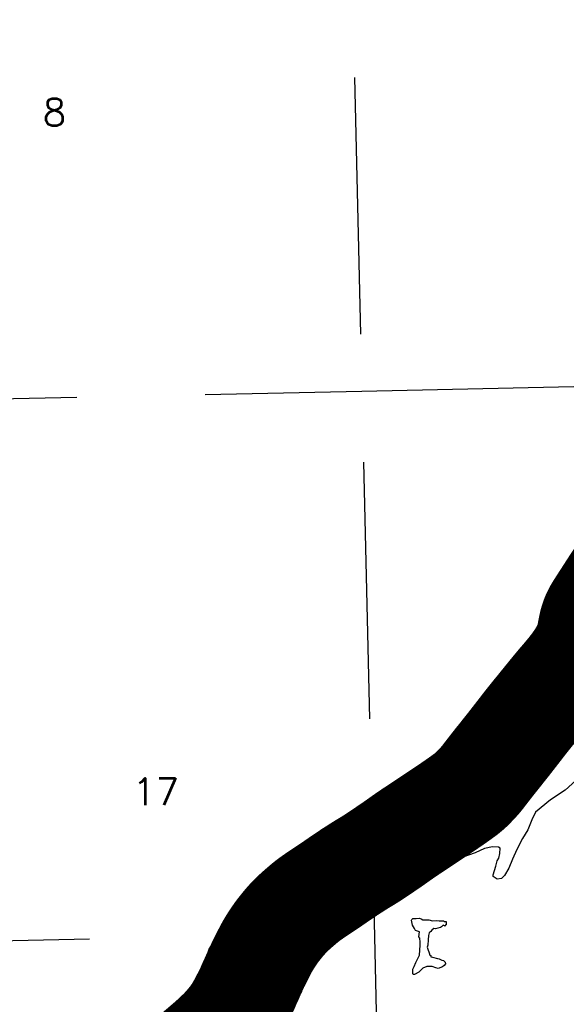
# Model space of a CAD drawing. Header units: feet. Extents: x 18803 to 104580, y -6601 to 116448.
# Tile 56 of 102: x 25977 to 31304, y 98752 to 108346. Entities that reach past the tile are written whole.
import ezdxf

# ---------------------------------------------------------------- set-up
doc = ezdxf.new("R2010")
doc.units = ezdxf.units.FT
doc.header["$LTSCALE"] = 100
doc.header["$MEASUREMENT"] = 0
doc.linetypes.add('DASHED', pattern=[0.75, 0.5, -0.25])
for name, color, linetype in [('ELPC BOLD TITLE SHEET', 3, 'Continuous'), ('ELPC-XIST', 6, 'Continuous'), ('ELRGOV-SECTION', 253, 'DASHED'), ('ET-SEC NUMBS', 253, 'Continuous'), ('SL-VICINITY MAP', 2, 'Continuous')]:
    doc.layers.add(name, color=color, linetype=linetype)
doc.styles.add('L2640', font='simplex.shx', dxfattribs={"height": 264})

msp = doc.modelspace()

# ---------------------------------------------------------------- linework, layer by layer
at = {"layer": 'ELPC BOLD TITLE SHEET', "const_width": 1000}
msp.add_lwpolyline([(27632.04045502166, 98239.23700913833), (27664.20149376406, 98267.26609119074), (27664.38944720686, 98267.42886917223), (27665.39645842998, 98268.29551962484), (27701.09398751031, 98298.52225935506), (27701.10506655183, 98298.53163023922), (27701.11618682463, 98298.54104284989), (27711.00071852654, 98306.89853230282), (27737.84938048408, 98329.71487670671), (27737.88339304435, 98329.74368415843), (27737.91774155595, 98329.77284115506), (27755.72952268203, 98344.84189322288), (27774.94771978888, 98361.18437658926), (27775.16820355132, 98361.3732286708), (27800.77837475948, 98383.46822281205), (27812.46680180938, 98393.69480708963), (27812.68067702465, 98393.88325236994), (27846.63731290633, 98424.01310507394), (27850.08910421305, 98427.12474525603), (27850.97848099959, 98427.95045882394), (27886.20700892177, 98461.63298333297), (27892.31645574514, 98467.0797884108), (27921.91135539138, 98494.66338612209), (27923.10710400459, 98495.82380914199), (27935.69935028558, 98508.54735697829), (27956.1999369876, 98530.23041120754), (27956.76836106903, 98530.84408680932), (27974.23430977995, 98550.09207388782), (27987.43952828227, 98565.25253031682), (27987.97902673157, 98565.88482795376), (28010.17684822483, 98592.44531966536), (28016.3496858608, 98600.12856402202), (28016.71697696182, 98600.59254567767), (28043.17854849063, 98634.52060483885), (28043.63058927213, 98635.11110386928), (28043.69646329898, 98635.20441585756), (28067.88413518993, 98669.56773353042), (28068.47457490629, 98670.42980209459), (28073.34536315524, 98677.7402939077), (28091.14698254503, 98706.37396250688), (28091.52730556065, 98706.9982100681), (28099.27481409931, 98719.9770430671), (28113.23363720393, 98744.60046302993), (28113.54897016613, 98745.16742480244), (28123.17891118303, 98762.818779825), (28134.04290095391, 98783.74430085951), (28134.12353643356, 98783.90047619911), (28146.28811074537, 98807.59186069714), (28146.44726735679, 98807.89840672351), (28154.43900551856, 98823.12209569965), (28154.7125297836, 98823.65325913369), (28168.33721246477, 98850.63105572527), (28168.39666953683, 98850.7482875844), (28173.18894686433, 98860.15744606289), (28173.30545325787, 98860.38808880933), (28187.32732522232, 98888.37754454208), (28187.47374813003, 98888.67284766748), (28187.4829417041, 98888.6915705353), (28187.48739822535, 98888.700660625), (28187.49185485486, 98888.70974513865), (28196.69190038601, 98907.48133344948), (28196.72668547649, 98907.55248081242), (28200.09421135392, 98914.45699341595), (28203.28661534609, 98922.34467151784), (28203.41217088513, 98922.65859949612), (28206.06948885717, 98929.382895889), (28208.17977269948, 98935.66163450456), (28210.06980563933, 98940.41429917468), (28210.72139181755, 98941.95381144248), (28212.8962943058, 98946.79318911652), (28215.23935704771, 98951.53541579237), (28215.39826925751, 98951.85304113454), (28217.58960896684, 98956.1787855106), (28218.06490804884, 98957.15521651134), (28220.55646997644, 98962.48792587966), (28220.57349809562, 98962.52454855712), (28220.59056857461, 98962.56114479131), (28222.10772676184, 98965.82960259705), (28222.65649643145, 98967.08072066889), (28225.73521365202, 98974.52748047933), (28225.93434290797, 98974.99815957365), (28226.44316656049, 98976.1738717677), (28230.59557985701, 98985.36393838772), (28231.36342922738, 98986.98238771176), (28231.37696668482, 98987.01088268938), (28234.7898735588, 98994.18493021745), (28236.77312721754, 98998.25888011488), (28237.29361048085, 98999.27504346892), (28238.94943604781, 99002.3517150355), (28239.94678764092, 99004.40291618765), (28241.60264851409, 99008.19781799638), (28243.50910001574, 99012.68691637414), (28243.65051607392, 99013.02594711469), (28245.89648633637, 99018.50930694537), (28246.77766582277, 99020.71637537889), (28250.16748995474, 99028.56313434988), (28252.05748298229, 99032.7433541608), (28252.07033915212, 99032.7719109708), (28252.08328340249, 99032.80058222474), (28254.34386325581, 99037.82927228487), (28254.35403003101, 99037.85181149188), (28254.36419905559, 99037.87440612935), (28258.60694070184, 99047.26975373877), (28258.95495572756, 99048.01136878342), (28262.95824229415, 99056.86962708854), (28265.87281587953, 99063.0318824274), (28265.9458328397, 99063.18506098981), (28266.99281863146, 99065.36447719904), (28269.7525023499, 99071.0548171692), (28271.31468166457, 99075.0543793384), (28271.85981751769, 99076.8578392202), (28272.31181199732, 99078.22573586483), (28272.63751624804, 99079.1333156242), (28273.44654790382, 99081.77149974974), (28274.1750462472, 99083.9248055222), (28277.53047748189, 99089.43597950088), (28278.79743958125, 99091.73958689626), (28279.02374968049, 99092.19776931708), (28283.9173658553, 99102.83713952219), (28284.29112239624, 99103.68347766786), (28285.22246624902, 99105.88242065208), (28285.73203218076, 99107.02062947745), (28288.84309596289, 99113.60886429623), (28289.04345151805, 99114.0414068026), (28291.56856104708, 99119.60004444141), (28292.0534012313, 99120.62151001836), (28292.94234300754, 99122.41634227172), (28293.18548053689, 99122.91734132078), (28296.34288866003, 99129.55846499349), (28296.4942623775, 99129.88083620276), (28297.57021328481, 99132.20104996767), (28298.51729708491, 99134.37363128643), (28298.55832478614, 99134.46809131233), (28300.71477156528, 99139.45115248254), (28304.04345690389, 99146.5162734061), (28305.42520307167, 99148.96603650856), (28310.11615140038, 99158.39180390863), (28316.70192496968, 99170.69144698), (28320.12151933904, 99177.19210452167), (28320.6680669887, 99178.27101146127), (28327.51381685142, 99192.31670171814), (28327.56772037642, 99192.42685297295), (28334.18165105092, 99205.8881325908), (28334.31168313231, 99206.15541971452), (28338.71770007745, 99215.3028992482), (28338.99406265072, 99215.8647172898), (28349.30717332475, 99236.39915646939), (28352.77324464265, 99243.15059949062), (28352.82004070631, 99243.2414499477), (28365.60672865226, 99267.98359467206), (28368.86595552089, 99274.22951810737), (28369.02766586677, 99274.53599806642), (28382.76862023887, 99300.29288516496), (28385.58226123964, 99305.39747908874), (28385.83138767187, 99305.84239209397), (28400.21251929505, 99331.127612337), (28404.14962510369, 99337.69338367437), (28404.3737652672, 99338.06242123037), (28418.51174916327, 99361.04572100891), (28425.30046208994, 99371.97984574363), (28425.5501332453, 99372.37641599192), (28437.46402773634, 99391.04006090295), (28448.18337730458, 99407.28596146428), (28448.70046724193, 99408.04878764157), (28457.4097026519, 99420.55826554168), (28471.8143993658, 99441.13153120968), (28472.09672138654, 99441.52925743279), (28478.09835410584, 99449.86947239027), (28495.16373179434, 99472.87110374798), (28495.5530283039, 99473.38673981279), (28499.60488331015, 99478.6611595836), (28521.21312917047, 99505.74935016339), (28521.33737378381, 99505.90429848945), (28522.83395780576, 99507.76122273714), (28522.85990755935, 99507.79331461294), (28522.88584042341, 99507.82545453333), (28546.64387102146, 99537.17519572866), (28547.68316479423, 99538.42741218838), (28548.11506516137, 99538.93901026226), (28570.54684440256, 99565.06272322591), (28578.8820007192, 99574.46902672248), (28579.2313511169, 99574.85821239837), (28593.67555769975, 99590.74323030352), (28611.42268577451, 99609.78659845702), (28611.89109972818, 99610.28094360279), (28616.21586512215, 99614.76999873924), (28640.0258381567, 99637.50111271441), (28646.93895647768, 99644.0458777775), (28647.66375060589, 99644.71480776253), (28665.46698672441, 99660.73187617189), (28665.47127799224, 99660.7357350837), (28665.4757535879, 99660.73976101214), (28684.25470299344, 99677.62407109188), (28684.75237744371, 99678.06376683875), (28691.73411623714, 99684.12483511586), (28718.40409319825, 99707.00620788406), (28718.48630625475, 99707.07694227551), (28722.85982248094, 99710.85048839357), (28722.86720239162, 99710.85686082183), (28722.87466958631, 99710.86330531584), (28744.49672565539, 99729.5383592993), (28759.32251942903, 99741.92426380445), (28759.9847326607, 99742.46524387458), (28769.42710648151, 99750.00739073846), (28794.74395230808, 99769.69065335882), (28794.75493109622, 99769.69918623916), (28795.49599362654, 99770.24632410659), (28821.73639828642, 99789.14740345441), (28830.54309956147, 99795.41172481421), (28831.04956239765, 99795.76611542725), (28849.98545237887, 99808.79944329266), (28865.32796436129, 99819.23502626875), (28878.6992882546, 99828.54744433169), (28898.21283912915, 99841.69669948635), (28898.46084179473, 99841.86250986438), (28907.00552528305, 99847.53053017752), (28933.17696574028, 99864.55250589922), (28933.33486632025, 99864.65467914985), (28936.33932946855, 99866.58881377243), (28936.71925263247, 99866.83644335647), (28967.1853671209, 99886.94051891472), (28967.30531377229, 99887.01997791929), (28967.6155894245, 99887.22632013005), (28997.41519396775, 99907.43132581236), (28997.53182462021, 99907.51070499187), (29000.43929418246, 99909.49702769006), (29000.44751419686, 99909.5026513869), (29000.46135575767, 99909.51211092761), (29025.96288200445, 99926.95890895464), (29033.50267831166, 99932.1625219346), (29033.69033843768, 99932.29125258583), (29054.68985480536, 99946.6091147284), (29054.98182087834, 99946.81005231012), (29069.60841330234, 99956.97049538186), (29069.64563492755, 99956.99644286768), (29069.68288165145, 99957.02234713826), (29081.84798553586, 99965.51278418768), (29105.76739767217, 99981.96691104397), (29106.40383902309, 99982.38916504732), (29131.45901817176, 99999.09708375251), (29131.7227291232, 99999.274390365), (29143.46934921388, 100007.2372804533), (29143.82994497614, 100007.4789960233), (29158.51703076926, 100017.2137538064), (29158.99976255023, 100017.5385438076), (29179.56213613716, 100031.5808791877), (29194.42127600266, 100041.7913624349), (29217.4805686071, 100056.286136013), (29235.38866759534, 100067.6341165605), (29235.79485846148, 100067.8948231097), (29256.85518182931, 100081.5850716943), (29257.07450430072, 100081.7266494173), (29277.21803741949, 100094.6389604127), (29320.28942268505, 100121.3853851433), (29364.32481141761, 100147.6284565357), (29365.03541767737, 100148.0637126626), (29372.88780694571, 100153.0054781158), (29372.98738502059, 100153.0679059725), (29408.89589893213, 100175.4934842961), (29409.30627876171, 100175.753995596), (29411.06778364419, 100176.8904976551), (29448.96426573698, 100202.3390097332), (29449.45654018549, 100202.6629619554), (29454.24674834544, 100205.7515943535), (29454.47141934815, 100205.8978101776), (29489.32907515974, 100228.7941288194), (29500.57149691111, 100236.4190254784), (29500.57336104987, 100236.4202898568), (29530.14051938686, 100256.4756967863), (29530.16723881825, 100256.4938792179), (29530.19386834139, 100256.5119615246), (29544.77654925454, 100266.4461631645), (29572.73876921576, 100285.3577580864), (29572.76998464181, 100285.3788427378), (29589.76317318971, 100296.8422151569), (29590.15582680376, 100297.1114771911), (29616.84816542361, 100315.7167668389), (29616.87392917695, 100315.7347819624), (29616.89970793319, 100315.752769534), (29636.6109756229, 100329.5503710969), (29636.85679044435, 100329.7241657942), (29662.33840876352, 100347.9204375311), (29662.43979006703, 100347.9925448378), (29683.82471073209, 100363.1419404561), (29683.85269209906, 100363.1616992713), (29683.88063651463, 100363.1814742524), (29708.85508344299, 100380.7980250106), (29709.12221344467, 100380.9845998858), (29729.80932055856, 100395.2906537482), (29754.49771492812, 100412.1480851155), (29769.69096909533, 100422.6348785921), (29797.28336524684, 100441.3546362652), (29797.69204810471, 100441.628121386), (29800.06652872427, 100443.1953127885), (29823.811101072, 100458.0693167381), (29877.90065099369, 100494.2134151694), (29886.52956639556, 100499.8719794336), (29886.66416964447, 100499.9607652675), (29902.30616165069, 100510.3387442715), (29902.3175440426, 100510.3462999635), (29920.05277436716, 100522.1250032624), (29920.12977383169, 100522.1763230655), (29938.88505797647, 100534.7208869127), (29939.05994751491, 100534.8388341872), (29957.14339873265, 100547.1354848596), (29957.43547466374, 100547.3313367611), (29958.2186250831, 100547.8491474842), (29958.29184215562, 100547.8977285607), (29976.87037859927, 100560.2683949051), (29977.06815723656, 100560.401332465), (29996.65578914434, 100573.6912454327), (30018.82774159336, 100588.5164741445), (30039.66452902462, 100602.2916678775), (30042.96266575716, 100604.4923157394), (30042.9598939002, 100604.4904663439), (30071.01990966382, 100623.2113006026), (30071.04195486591, 100623.2259641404), (30071.06407082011, 100623.2407043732), (30105.49440828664, 100646.1192325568), (30105.5343255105, 100646.1458062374), (30125.56605648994, 100659.5059994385), (30142.304844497, 100670.7950213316), (30142.41291880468, 100670.8682764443), (30178.59471537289, 100695.5164515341), (30178.71786455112, 100695.6008294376), (30209.51617115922, 100716.8245447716), (30213.94696649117, 100719.9321965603), (30213.97618676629, 100719.9526071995), (30214.00534687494, 100719.9730310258), (30247.10101364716, 100743.0592561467), (30247.33342996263, 100743.2231792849), (30280.83005936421, 100767.1093745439), (30281.20531381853, 100767.381736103), (30288.99722913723, 100773.1373945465), (30289.09945323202, 100773.2125480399), (30316.20039497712, 100793.0425470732), (30316.50026885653, 100793.2648724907), (30327.02088865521, 100801.1676552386), (30352.44705050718, 100821.937508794), (30352.99964382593, 100822.3999171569), (30360.74976732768, 100829.0426967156), (30389.02728210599, 100854.7021258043), (30389.6544176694, 100855.2876529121), (30391.52942627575, 100857.0887723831), (30424.103476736, 100891.5279255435), (30424.58293711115, 100892.0480019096), (30428.48457340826, 100896.3903281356), (30428.8381013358, 100896.7763639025), (30459.14802296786, 100929.2500582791), (30459.62119797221, 100929.7694397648), (30464.11296993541, 100934.8208959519), (30486.81759396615, 100962.4198115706), (30492.55608663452, 100969.9838929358), (30492.74296427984, 100970.2329745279), (30504.92992320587, 100986.6586121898), (30505.3448514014, 100987.2038006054), (30523.42050339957, 101010.360948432), (30553.51797423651, 101049.0897109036), (30570.06364434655, 101070.1444367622), (30580.66888060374, 101083.7437314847), (30584.90917608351, 101089.1558788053), (30589.90162626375, 101095.5461710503), (30589.94677557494, 101095.6038013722), (30599.31231937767, 101107.5251843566), (30599.39754624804, 101107.6331037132), (30608.85713911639, 101119.5490120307), (30616.86064781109, 101129.7077569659), (30617.97576872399, 101131.1003914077), (30618.00944841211, 101131.1423671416), (30626.86683720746, 101142.1590617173), (30626.86947632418, 101142.1623457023), (30626.87194861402, 101142.1654211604), (30635.52788419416, 101152.9381065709), (30635.61408199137, 101153.0448197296), (30644.27994601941, 101163.7168752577), (30644.30833954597, 101163.7517813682), (30649.72213453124, 101170.3957894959), (30649.89466333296, 101170.6097739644), (30653.17640180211, 101174.7234214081), (30661.96298564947, 101185.8167257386), (30670.73645633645, 101196.9818186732), (30670.81116998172, 101197.0764621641), (30679.73760547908, 101208.3321227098), (30679.75480330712, 101208.3537853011), (30682.56633926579, 101211.8915238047), (30682.57217668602, 101211.8988611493), (30682.57804641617, 101211.9062443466), (30688.73684864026, 101219.6447974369), (30688.80464298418, 101219.7296350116), (30697.75643345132, 101230.886367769), (30706.23445974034, 101241.8746074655), (30706.51059076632, 101242.2265273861), (30714.75970948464, 101252.5651240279), (30714.76854687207, 101252.5761824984), (30714.7773387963, 101252.587195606), (30715.68898596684, 101253.727340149), (30715.69268544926, 101253.7319701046), (30715.69648145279, 101253.7367187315), (30724.90108572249, 101265.258976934), (30724.95708078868, 101265.3288409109), (30734.12200200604, 101276.7262085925), (30743.3690862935, 101288.4821841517), (30743.37559801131, 101288.490472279), (30743.38210488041, 101288.4987477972), (30746.53032856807, 101292.5073855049), (30753.04616165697, 101300.8253532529), (30762.9338994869, 101313.5591142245), (30763.01575687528, 101313.6640174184), (30773.29909257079, 101326.7781163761), (30777.29268141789, 101331.9067294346), (30777.35207300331, 101331.9832737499), (30783.62336237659, 101340.0947080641), (30783.67665616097, 101340.1634186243), (30793.88681836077, 101353.2850188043), (30803.840642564, 101366.1833980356), (30803.99965579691, 101366.3875020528), (30807.29830513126, 101370.5817045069), (30807.31807722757, 101370.6067561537), (30807.33783888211, 101370.6318529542), (30813.95743634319, 101379.0090304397), (30813.97713483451, 101379.0340462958), (30813.99685638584, 101379.0590336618), (30823.58734040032, 101391.2525450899), (30832.67541745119, 101403.0185128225), (30832.72809223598, 101403.0864952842), (30836.7528315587, 101408.2646066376), (30836.81758823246, 101408.3482424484), (30841.5865239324, 101414.5313233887), (30841.5990063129, 101414.5474953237), (30850.49123432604, 101426.0596286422), (30850.49791884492, 101426.0682930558), (30850.50470387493, 101426.0770806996), (30859.87783447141, 101438.2312896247), (30859.88730972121, 101438.2435963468), (30859.89635364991, 101438.2553300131), (30865.83595321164, 101445.9743135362), (30865.85849343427, 101446.0034499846), (30865.8808766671, 101446.0325381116), (30869.6340940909, 101450.883953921), (30869.64970728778, 101450.9041167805), (30879.37143267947, 101463.446655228), (30888.84189926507, 101475.7672316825), (30888.86136886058, 101475.7926498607), (30888.88089333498, 101475.8180801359), (30895.09839569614, 101483.9448455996), (30898.52582812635, 101488.3279556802), (30898.55546484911, 101488.3657891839), (30908.30925600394, 101500.7952717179), (30908.43613890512, 101500.9557306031), (30918.04081004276, 101513.009691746), (30918.07467928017, 101513.0521112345), (30925.91168155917, 101522.8475319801), (30925.93876369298, 101522.8814374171), (30927.38653251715, 101524.6969501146), (30927.39662728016, 101524.7096013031), (30936.55388969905, 101536.178877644), (30936.64390318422, 101536.2910034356), (30945.89275003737, 101547.749145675), (30945.90123965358, 101547.7596939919), (30945.91698737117, 101547.7792174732), (30955.09419721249, 101559.1817989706), (30955.1223036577, 101559.2168542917), (30955.13613044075, 101559.2340340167), (30957.94165030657, 101562.7377747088), (30957.96935026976, 101562.7724254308), (30964.42224753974, 101570.8581512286), (30964.49533170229, 101570.949322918), (30974.06833712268, 101582.8387075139), (30974.16501349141, 101582.9580817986), (30984.14104832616, 101595.2051154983), (30990.98643026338, 101603.6779405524), (30994.77136916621, 101608.2977531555), (30994.79064421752, 101608.3212535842), (31006.12498929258, 101622.1248265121), (31006.19102713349, 101622.2049411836), (31017.60546831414, 101635.9992255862), (31023.02887452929, 101642.6591300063), (31023.12489210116, 101642.7777102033), (31028.5843175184, 101649.5584478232), (31028.60607212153, 101649.5854327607), (31039.21900747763, 101662.7330237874), (31039.22965955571, 101662.7462117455), (31049.61941885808, 101675.601394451), (31049.63693673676, 101675.6231367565), (31049.65449693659, 101675.6448865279), (31053.6133627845, 101680.5637514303), (31053.63544184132, 101680.5910759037), (31053.65767950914, 101680.6186686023), (31060.13676595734, 101688.6264494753), (31060.17904731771, 101688.6785780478), (31070.87832946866, 101701.8369684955), (31070.90456570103, 101701.8691851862), (31081.74086465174, 101715.1551164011), (31081.79500401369, 101715.2212855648), (31083.41470088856, 101717.194655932), (31083.45799221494, 101717.2475330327), (31092.75793256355, 101728.6353190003), (31103.70237215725, 101742.210103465), (31103.79002085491, 101742.3182654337), (31112.59763507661, 101753.1320936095), (31114.94085945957, 101755.9878967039), (31126.18108319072, 101769.7726035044), (31126.19190586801, 101769.7859002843), (31126.20225471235, 101769.7985994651), (31137.53173879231, 101783.7266342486), (31137.54022444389, 101783.7370814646), (31137.54866555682, 101783.7474636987), (31140.95002816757, 101787.9371641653), (31140.96380243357, 101787.9541443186), (31149.03701365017, 101797.9142669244), (31149.03922123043, 101797.916991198), (31149.03981860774, 101797.9177282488), (31160.72861025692, 101812.3441718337), (31160.78789371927, 101812.4170893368), (31167.70194929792, 101820.8921140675), (31167.70571286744, 101820.8967238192), (31167.71027188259, 101820.9023106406), (31172.66366200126, 101826.9679662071), (31172.72700355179, 101827.0452493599), (31184.77793203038, 101841.6952742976), (31184.819879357, 101841.7461471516), (31194.21033027, 101853.1075693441), (31197.05175040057, 101856.5108354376), (31209.49054727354, 101871.4925942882), (31209.60885657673, 101871.6341507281), (31220.96210282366, 101885.1287661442), (31222.3281898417, 101886.7168162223), (31222.34371908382, 101886.7348535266), (31235.3647861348, 101901.8462133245), (31235.36896817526, 101901.8510655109), (31247.77379562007, 101916.2401200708), (31248.62800105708, 101917.2388146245), (31261.98854497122, 101932.7352736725), (31274.91719599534, 101947.8960590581), (31274.93117723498, 101947.9124159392), (31274.94544899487, 101947.9291386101), (31275.41494866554, 101948.4779398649), (31288.82104318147, 101964.353911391), (31288.82462266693, 101964.358152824), (31288.82799570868, 101964.3621480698), (31301.71908651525, 101979.6402162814), (31301.92472648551, 101979.8868345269), (31302.09595819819, 101980.0946376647), (31314.90749539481, 101995.7578288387), (31314.91645482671, 101995.7687764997), (31326.97431918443, 102010.4943818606), (31327.15647686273, 102010.7192467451), (31327.36074681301, 102010.9741411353), (31339.25804207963, 102026.0689278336), (31351.08759352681, 102041.1763528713), (31351.9443962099, 102042.2788645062), (31351.97990865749, 102042.3246606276), (31362.53428406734, 102055.9650535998), (31373.5882591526, 102070.5381033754), (31377.00821623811, 102075.1010618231), (31377.34394365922, 102075.5590702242), (31383.69957923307, 102084.4259973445), (31393.49992852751, 102098.2903445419), (31400.09313878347, 102107.6964623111), (31400.41386696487, 102108.1646382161), (31402.91720738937, 102111.9043042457), (31412.06208085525, 102125.6810963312), (31421.18766975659, 102139.6569710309), (31421.94104324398, 102140.8298468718), (31422.17309432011, 102141.1976025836), (31430.07686584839, 102153.9503492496), (31438.78264193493, 102168.3280452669), (31442.18227972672, 102174.1265536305), (31442.45498878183, 102174.6026682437), (31447.23924783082, 102183.1548438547), (31455.49816029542, 102198.361328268), (31460.3865348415, 102207.6018011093), (31460.64585625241, 102208.1048266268), (31463.53652355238, 102213.8611337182), (31471.3812462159, 102229.7504931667), (31476.4745824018, 102240.3389825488), (31476.82024615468, 102241.0873134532), (31478.9706874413, 102245.9407491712), (31486.02684810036, 102262.4630724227), (31490.51673307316, 102273.3794843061), (31490.89300426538, 102274.3477340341), (31492.62462110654, 102279.0753796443), (31498.44185219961, 102296.0102139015), (31502.67672187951, 102308.819694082), (31502.93883591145, 102309.6575762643), (31503.94818871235, 102313.07631903), (31508.53550965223, 102330.4017857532), (31512.85070990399, 102347.6055135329), (31513.12752263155, 102348.779120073), (31513.28562233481, 102349.4921535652), (31516.4014206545, 102364.495648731), (31519.59725132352, 102380.7997945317), (31521.60933203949, 102391.2432768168), (31521.64612477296, 102391.4381341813), (31522.55410257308, 102396.3466800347), (31522.57122875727, 102396.4383675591), (31525.35530159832, 102411.2001990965), (31525.37255311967, 102411.2908087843), (31528.15228421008, 102425.7543128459), (31528.18457111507, 102425.9195005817), (31529.5516996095, 102432.7989577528), (31531.45755907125, 102441.5617680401), (31531.48911287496, 102441.7049522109), (31535.16970843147, 102458.1911021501), (31535.23105707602, 102458.4593566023), (31538.67041861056, 102473.1480390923), (31539.07223536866, 102474.6071059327), (31539.27123808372, 102475.2936544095), (31543.93277732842, 102490.6051798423), (31544.03887170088, 102490.9454314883), (31548.7434207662, 102505.6836544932), (31548.83400141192, 102505.9621514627), (31550.74743675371, 102511.737518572), (31553.8725304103, 102520.0746162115), (31554.06186502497, 102520.5649506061), (31559.64164975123, 102534.6016558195), (31559.85056217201, 102535.1117715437), (31565.29309396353, 102548.0190352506), (31565.82425835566, 102549.1330904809), (31566.08103358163, 102549.657093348), (31572.84593127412, 102563.0951802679), (31573.03831712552, 102563.4700504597), (31579.94289269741, 102576.669927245), (31580.10694146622, 102576.9787417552), (31584.24849158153, 102584.656572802), (31587.35420684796, 102589.9752405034), (31587.54998120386, 102590.3052549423), (31595.27361273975, 102603.1222445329), (31595.32185146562, 102603.2019929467), (31603.21060680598, 102616.1946913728), (31603.27905879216, 102616.3068406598), (31607.95992166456, 102623.9357340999), (31611.3903115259, 102629.3334331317), (31611.46109395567, 102629.4442406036), (31619.25220321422, 102641.5788279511), (31619.26018211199, 102641.5912764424), (31619.26822206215, 102641.603805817), (31627.2453592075, 102654.0566905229), (31627.2492185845, 102654.062723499), (31627.25483814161, 102654.0714987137), (31633.98468773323, 102664.5913935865), (31635.62387669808, 102667.1309180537), (31635.63888885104, 102667.1542515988), (31635.65392425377, 102667.1775711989), (31644.42942522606, 102680.8321719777), (31644.47600475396, 102680.9044067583), (31653.69018085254, 102695.1459526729), (31653.73897068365, 102695.2211004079), (31660.00103805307, 102704.8326820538), (31660.01267421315, 102704.8504999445), (31660.02316348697, 102704.866587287), (31663.02441063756, 102709.4584279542), (31672.12613628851, 102723.4954519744), (31672.12988755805, 102723.5012360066), (31681.03017271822, 102737.2212364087), (31681.04562258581, 102737.2451331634), (31681.06109049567, 102737.2690042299), (31685.85023801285, 102744.6849413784), (31685.9382243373, 102744.8220689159), (31689.51046036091, 102750.4256444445), (31689.514746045, 102750.4323653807), (31697.74506047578, 102763.3359557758), (31697.81701244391, 102763.4481652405), (31706.19620919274, 102776.4464775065), (31706.22015776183, 102776.4835632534), (31711.02593278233, 102783.9127389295), (31711.0414833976, 102783.9366971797), (31711.05703038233, 102783.9607036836), (31714.74325072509, 102789.6334517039), (31723.50845220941, 102803.2909903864), (31723.52273120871, 102803.3132163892), (31732.62000853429, 102817.4590407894), (31732.65006955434, 102817.5056822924), (31736.59239006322, 102823.6091065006), (31742.06011940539, 102831.9954125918), (31751.80091897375, 102846.83353246), (31751.80090655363, 102846.8335134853), (31761.67768114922, 102861.9300240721), (31761.79026851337, 102862.1007362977), (31762.64559819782, 102863.387305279), (31771.65911175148, 102876.7817278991), (31771.66381857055, 102876.7887312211), (31771.66832215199, 102876.7954238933), (31781.27703663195, 102891.09269029), (31788.99502336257, 102902.7905702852), (31789.0144893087, 102902.8201154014), (31790.74825122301, 102905.4552757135), (31790.79988747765, 102905.5334672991), (31800.32880499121, 102919.9094940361), (31800.37599001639, 102919.9804401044), (31809.9974517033, 102934.3980935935)], dxfattribs=at)
at = {"layer": 'ELPC-XIST'}
msp.add_lwpolyline([(28113.54897016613, 98745.16742480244), (28123.17891118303, 98762.818779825), (28134.04290095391, 98783.74430085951), (28134.12353643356, 98783.90047619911), (28146.28811074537, 98807.59186069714), (28146.44726735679, 98807.89840672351), (28154.43900551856, 98823.12209569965), (28154.7125297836, 98823.65325913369), (28168.33721246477, 98850.63105572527), (28168.39666953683, 98850.7482875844), (28173.18894686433, 98860.15744606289), (28173.30545325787, 98860.38808880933), (28187.32732522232, 98888.37754454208), (28187.47374813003, 98888.67284766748), (28187.4829417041, 98888.6915705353), (28187.48739822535, 98888.700660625), (28187.49185485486, 98888.70974513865), (28196.69190038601, 98907.48133344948), (28196.72668547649, 98907.55248081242), (28200.09421135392, 98914.45699341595), (28203.28661534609, 98922.34467151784), (28203.41217088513, 98922.65859949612), (28206.06948885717, 98929.382895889), (28208.17977269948, 98935.66163450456), (28210.06980563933, 98940.41429917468), (28210.72139181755, 98941.95381144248), (28212.8962943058, 98946.79318911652), (28215.23935704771, 98951.53541579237), (28215.39826925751, 98951.85304113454), (28217.58960896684, 98956.1787855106), (28218.06490804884, 98957.15521651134), (28220.55646997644, 98962.48792587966), (28220.57349809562, 98962.52454855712), (28220.59056857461, 98962.56114479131), (28222.10772676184, 98965.82960259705), (28222.65649643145, 98967.08072066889), (28225.73521365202, 98974.52748047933), (28225.93434290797, 98974.99815957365), (28226.44316656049, 98976.1738717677), (28230.59557985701, 98985.36393838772), (28231.36342922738, 98986.98238771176), (28231.37696668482, 98987.01088268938), (28234.7898735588, 98994.18493021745), (28236.77312721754, 98998.25888011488), (28237.29361048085, 98999.27504346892), (28238.94943604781, 99002.3517150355), (28239.94678764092, 99004.40291618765), (28241.60264851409, 99008.19781799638), (28243.50910001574, 99012.68691637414), (28243.65051607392, 99013.02594711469), (28245.89648633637, 99018.50930694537), (28246.77766582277, 99020.71637537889), (28250.16748995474, 99028.56313434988), (28252.05748298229, 99032.7433541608), (28252.07033915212, 99032.7719109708), (28252.08328340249, 99032.80058222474), (28254.34386325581, 99037.82927228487), (28254.35403003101, 99037.85181149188), (28254.36419905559, 99037.87440612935), (28258.60694070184, 99047.26975373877), (28258.95495572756, 99048.01136878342), (28262.95824229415, 99056.86962708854), (28265.87281587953, 99063.0318824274), (28265.9458328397, 99063.18506098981), (28266.99281863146, 99065.36447719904), (28269.7525023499, 99071.0548171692), (28271.31468166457, 99075.0543793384), (28271.85981751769, 99076.8578392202), (28272.31181199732, 99078.22573586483), (28272.63751624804, 99079.1333156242), (28273.44654790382, 99081.77149974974), (28274.1750462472, 99083.9248055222), (28277.53047748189, 99089.43597950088), (28278.79743958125, 99091.73958689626), (28279.02374968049, 99092.19776931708), (28283.9173658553, 99102.83713952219), (28284.29112239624, 99103.68347766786), (28285.22246624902, 99105.88242065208), (28285.73203218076, 99107.02062947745), (28288.84309596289, 99113.60886429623), (28289.04345151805, 99114.0414068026), (28291.56856104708, 99119.60004444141), (28292.0534012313, 99120.62151001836), (28292.94234300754, 99122.41634227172), (28293.18548053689, 99122.91734132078), (28296.34288866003, 99129.55846499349), (28296.4942623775, 99129.88083620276), (28297.57021328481, 99132.20104996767), (28298.51729708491, 99134.37363128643), (28298.55832478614, 99134.46809131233), (28300.71477156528, 99139.45115248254), (28304.04345690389, 99146.5162734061), (28305.42520307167, 99148.96603650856), (28310.11615140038, 99158.39180390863), (28316.70192496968, 99170.69144698), (28320.12151933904, 99177.19210452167), (28320.6680669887, 99178.27101146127), (28327.51381685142, 99192.31670171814), (28327.56772037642, 99192.42685297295), (28334.18165105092, 99205.8881325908), (28334.31168313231, 99206.15541971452), (28338.71770007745, 99215.3028992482), (28338.99406265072, 99215.8647172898), (28349.30717332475, 99236.39915646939), (28352.77324464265, 99243.15059949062), (28352.82004070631, 99243.2414499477), (28365.60672865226, 99267.98359467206), (28368.86595552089, 99274.22951810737), (28369.02766586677, 99274.53599806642), (28382.76862023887, 99300.29288516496), (28385.58226123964, 99305.39747908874), (28385.83138767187, 99305.84239209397), (28400.21251929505, 99331.127612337), (28404.14962510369, 99337.69338367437), (28404.3737652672, 99338.06242123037), (28418.51174916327, 99361.04572100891), (28425.30046208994, 99371.97984574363), (28425.5501332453, 99372.37641599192), (28437.46402773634, 99391.04006090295), (28448.18337730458, 99407.28596146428), (28448.70046724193, 99408.04878764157), (28457.4097026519, 99420.55826554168), (28471.8143993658, 99441.13153120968), (28472.09672138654, 99441.52925743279), (28478.09835410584, 99449.86947239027), (28495.16373179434, 99472.87110374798), (28495.5530283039, 99473.38673981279), (28499.60488331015, 99478.6611595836), (28521.21312917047, 99505.74935016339), (28521.33737378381, 99505.90429848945), (28522.83395780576, 99507.76122273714), (28522.85990755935, 99507.79331461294), (28522.88584042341, 99507.82545453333), (28546.64387102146, 99537.17519572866), (28547.68316479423, 99538.42741218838), (28548.11506516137, 99538.93901026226), (28570.54684440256, 99565.06272322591), (28578.8820007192, 99574.46902672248), (28579.2313511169, 99574.85821239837), (28593.67555769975, 99590.74323030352), (28611.42268577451, 99609.78659845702), (28611.89109972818, 99610.28094360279), (28616.21586512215, 99614.76999873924), (28640.0258381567, 99637.50111271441), (28646.93895647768, 99644.0458777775), (28647.66375060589, 99644.71480776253), (28665.46698672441, 99660.73187617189), (28665.47127799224, 99660.7357350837), (28665.4757535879, 99660.73976101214), (28684.25470299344, 99677.62407109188), (28684.75237744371, 99678.06376683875), (28691.73411623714, 99684.12483511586), (28718.40409319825, 99707.00620788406), (28718.48630625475, 99707.07694227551), (28722.85982248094, 99710.85048839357), (28722.86720239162, 99710.85686082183), (28722.87466958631, 99710.86330531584), (28744.49672565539, 99729.5383592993), (28759.32251942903, 99741.92426380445), (28759.9847326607, 99742.46524387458), (28769.42710648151, 99750.00739073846), (28794.74395230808, 99769.69065335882), (28794.75493109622, 99769.69918623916), (28795.49599362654, 99770.24632410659), (28821.73639828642, 99789.14740345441), (28830.54309956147, 99795.41172481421), (28831.04956239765, 99795.76611542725), (28849.98545237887, 99808.79944329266), (28865.32796436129, 99819.23502626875), (28878.6992882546, 99828.54744433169), (28898.21283912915, 99841.69669948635), (28898.46084179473, 99841.86250986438), (28907.00552528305, 99847.53053017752), (28933.17696574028, 99864.55250589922), (28933.33486632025, 99864.65467914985), (28936.33932946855, 99866.58881377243), (28936.71925263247, 99866.83644335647), (28967.1853671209, 99886.94051891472), (28967.30531377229, 99887.01997791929), (28967.6155894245, 99887.22632013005), (28997.41519396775, 99907.43132581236), (28997.53182462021, 99907.51070499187), (29000.43929418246, 99909.49702769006), (29000.44751419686, 99909.5026513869), (29000.46135575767, 99909.51211092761), (29025.96288200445, 99926.95890895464), (29033.50267831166, 99932.1625219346), (29033.69033843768, 99932.29125258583), (29054.68985480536, 99946.6091147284), (29054.98182087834, 99946.81005231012), (29069.60841330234, 99956.97049538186), (29069.64563492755, 99956.99644286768), (29069.68288165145, 99957.02234713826), (29081.84798553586, 99965.51278418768), (29105.76739767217, 99981.96691104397), (29106.40383902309, 99982.38916504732), (29131.45901817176, 99999.09708375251), (29131.7227291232, 99999.274390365), (29143.46934921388, 100007.2372804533), (29143.82994497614, 100007.4789960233), (29158.51703076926, 100017.2137538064), (29158.99976255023, 100017.5385438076), (29179.56213613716, 100031.5808791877), (29194.42127600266, 100041.7913624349), (29217.4805686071, 100056.286136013), (29235.38866759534, 100067.6341165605), (29235.79485846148, 100067.8948231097), (29256.85518182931, 100081.5850716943), (29257.07450430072, 100081.7266494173), (29277.21803741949, 100094.6389604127), (29320.28942268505, 100121.3853851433), (29364.32481141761, 100147.6284565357), (29365.03541767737, 100148.0637126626), (29372.88780694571, 100153.0054781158), (29372.98738502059, 100153.0679059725), (29408.89589893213, 100175.4934842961), (29409.30627876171, 100175.753995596), (29411.06778364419, 100176.8904976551), (29448.96426573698, 100202.3390097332), (29449.45654018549, 100202.6629619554), (29454.24674834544, 100205.7515943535), (29454.47141934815, 100205.8978101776), (29489.32907515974, 100228.7941288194), (29500.57149691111, 100236.4190254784), (29500.57336104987, 100236.4202898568), (29530.14051938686, 100256.4756967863), (29530.16723881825, 100256.4938792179), (29530.19386834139, 100256.5119615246), (29544.77654925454, 100266.4461631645), (29572.73876921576, 100285.3577580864), (29572.76998464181, 100285.3788427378), (29589.76317318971, 100296.8422151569), (29590.15582680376, 100297.1114771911), (29616.84816542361, 100315.7167668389), (29616.87392917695, 100315.7347819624), (29616.89970793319, 100315.752769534), (29636.6109756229, 100329.5503710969), (29636.85679044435, 100329.7241657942), (29662.33840876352, 100347.9204375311), (29662.43979006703, 100347.9925448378), (29683.82471073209, 100363.1419404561), (29683.85269209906, 100363.1616992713), (29683.88063651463, 100363.1814742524), (29708.85508344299, 100380.7980250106), (29709.12221344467, 100380.9845998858), (29729.80932055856, 100395.2906537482), (29754.49771492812, 100412.1480851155), (29769.69096909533, 100422.6348785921), (29797.28336524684, 100441.3546362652), (29797.69204810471, 100441.628121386), (29800.06652872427, 100443.1953127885), (29823.811101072, 100458.0693167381), (29877.90065099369, 100494.2134151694), (29886.52956639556, 100499.8719794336), (29886.66416964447, 100499.9607652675), (29902.30616165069, 100510.3387442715), (29902.3175440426, 100510.3462999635), (29920.05277436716, 100522.1250032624), (29920.12977383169, 100522.1763230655), (29938.88505797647, 100534.7208869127), (29939.05994751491, 100534.8388341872), (29957.14339873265, 100547.1354848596), (29957.43547466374, 100547.3313367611), (29958.2186250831, 100547.8491474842), (29958.29184215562, 100547.8977285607), (29976.87037859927, 100560.2683949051), (29977.06815723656, 100560.401332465), (29996.65578914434, 100573.6912454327), (30018.82774159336, 100588.5164741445), (30039.66452902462, 100602.2916678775), (30042.96266575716, 100604.4923157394), (30042.9598939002, 100604.4904663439), (30071.01990966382, 100623.2113006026), (30071.04195486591, 100623.2259641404), (30071.06407082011, 100623.2407043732), (30105.49440828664, 100646.1192325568), (30105.5343255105, 100646.1458062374), (30125.56605648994, 100659.5059994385), (30142.304844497, 100670.7950213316), (30142.41291880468, 100670.8682764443), (30178.59471537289, 100695.5164515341), (30178.71786455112, 100695.6008294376), (30209.51617115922, 100716.8245447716), (30213.94696649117, 100719.9321965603), (30213.97618676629, 100719.9526071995), (30214.00534687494, 100719.9730310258), (30247.10101364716, 100743.0592561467), (30247.33342996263, 100743.2231792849), (30280.83005936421, 100767.1093745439), (30281.20531381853, 100767.381736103), (30288.99722913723, 100773.1373945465), (30289.09945323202, 100773.2125480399), (30316.20039497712, 100793.0425470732), (30316.50026885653, 100793.2648724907), (30327.02088865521, 100801.1676552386), (30352.44705050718, 100821.937508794), (30352.99964382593, 100822.3999171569), (30360.74976732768, 100829.0426967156), (30389.02728210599, 100854.7021258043), (30389.6544176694, 100855.2876529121), (30391.52942627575, 100857.0887723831), (30424.103476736, 100891.5279255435), (30424.58293711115, 100892.0480019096), (30428.48457340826, 100896.3903281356), (30428.8381013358, 100896.7763639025), (30459.14802296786, 100929.2500582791), (30459.62119797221, 100929.7694397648), (30464.11296993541, 100934.8208959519), (30486.81759396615, 100962.4198115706), (30492.55608663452, 100969.9838929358), (30492.74296427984, 100970.2329745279), (30504.92992320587, 100986.6586121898), (30505.3448514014, 100987.2038006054), (30523.42050339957, 101010.360948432), (30553.51797423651, 101049.0897109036), (30570.06364434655, 101070.1444367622), (30580.66888060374, 101083.7437314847), (30584.90917608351, 101089.1558788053), (30589.90162626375, 101095.5461710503), (30589.94677557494, 101095.6038013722), (30599.31231937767, 101107.5251843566), (30599.39754624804, 101107.6331037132), (30608.85713911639, 101119.5490120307), (30616.86064781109, 101129.7077569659), (30617.97576872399, 101131.1003914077), (30618.00944841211, 101131.1423671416), (30626.86683720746, 101142.1590617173), (30626.86947632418, 101142.1623457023), (30626.87194861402, 101142.1654211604), (30635.52788419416, 101152.9381065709), (30635.61408199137, 101153.0448197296), (30644.27994601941, 101163.7168752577), (30644.30833954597, 101163.7517813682), (30649.72213453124, 101170.3957894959), (30649.89466333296, 101170.6097739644), (30653.17640180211, 101174.7234214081), (30661.96298564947, 101185.8167257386), (30670.73645633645, 101196.9818186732), (30670.81116998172, 101197.0764621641), (30679.73760547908, 101208.3321227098), (30679.75480330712, 101208.3537853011), (30682.56633926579, 101211.8915238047), (30682.57217668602, 101211.8988611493), (30682.57804641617, 101211.9062443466), (30688.73684864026, 101219.6447974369), (30688.80464298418, 101219.7296350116), (30697.75643345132, 101230.886367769), (30706.23445974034, 101241.8746074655), (30706.51059076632, 101242.2265273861), (30714.75970948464, 101252.5651240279), (30714.76854687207, 101252.5761824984), (30714.7773387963, 101252.587195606), (30715.68898596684, 101253.727340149), (30715.69268544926, 101253.7319701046), (30715.69648145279, 101253.7367187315), (30724.90108572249, 101265.258976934), (30724.95708078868, 101265.3288409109), (30734.12200200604, 101276.7262085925), (30743.3690862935, 101288.4821841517), (30743.37559801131, 101288.490472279), (30743.38210488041, 101288.4987477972), (30746.53032856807, 101292.5073855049), (30753.04616165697, 101300.8253532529), (30762.9338994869, 101313.5591142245), (30763.01575687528, 101313.6640174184), (30773.29909257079, 101326.7781163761), (30777.29268141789, 101331.9067294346), (30777.35207300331, 101331.9832737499), (30783.62336237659, 101340.0947080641), (30783.67665616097, 101340.1634186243), (30793.88681836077, 101353.2850188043), (30803.840642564, 101366.1833980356), (30803.99965579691, 101366.3875020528), (30807.29830513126, 101370.5817045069), (30807.31807722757, 101370.6067561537), (30807.33783888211, 101370.6318529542), (30813.95743634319, 101379.0090304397), (30813.97713483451, 101379.0340462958), (30813.99685638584, 101379.0590336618), (30823.58734040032, 101391.2525450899), (30832.67541745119, 101403.0185128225), (30832.72809223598, 101403.0864952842), (30836.7528315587, 101408.2646066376), (30836.81758823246, 101408.3482424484), (30841.5865239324, 101414.5313233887), (30841.5990063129, 101414.5474953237), (30850.49123432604, 101426.0596286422), (30850.49791884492, 101426.0682930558), (30850.50470387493, 101426.0770806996), (30859.87783447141, 101438.2312896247), (30859.88730972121, 101438.2435963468), (30859.89635364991, 101438.2553300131), (30865.83595321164, 101445.9743135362), (30865.85849343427, 101446.0034499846), (30865.8808766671, 101446.0325381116), (30869.6340940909, 101450.883953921), (30869.64970728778, 101450.9041167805), (30879.37143267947, 101463.446655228), (30888.84189926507, 101475.7672316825), (30888.86136886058, 101475.7926498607), (30888.88089333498, 101475.8180801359), (30895.09839569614, 101483.9448455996), (30898.52582812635, 101488.3279556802), (30898.55546484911, 101488.3657891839), (30908.30925600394, 101500.7952717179), (30908.43613890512, 101500.9557306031), (30918.04081004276, 101513.009691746), (30918.07467928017, 101513.0521112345), (30925.91168155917, 101522.8475319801), (30925.93876369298, 101522.8814374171), (30927.38653251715, 101524.6969501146), (30927.39662728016, 101524.7096013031), (30936.55388969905, 101536.178877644), (30936.64390318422, 101536.2910034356), (30945.89275003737, 101547.749145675), (30945.90123965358, 101547.7596939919), (30945.91698737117, 101547.7792174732), (30955.09419721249, 101559.1817989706), (30955.1223036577, 101559.2168542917), (30955.13613044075, 101559.2340340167), (30957.94165030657, 101562.7377747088), (30957.96935026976, 101562.7724254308), (30964.42224753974, 101570.8581512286), (30964.49533170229, 101570.949322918), (30974.06833712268, 101582.8387075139), (30974.16501349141, 101582.9580817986), (30984.14104832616, 101595.2051154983), (30990.98643026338, 101603.6779405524), (30994.77136916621, 101608.2977531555), (30994.79064421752, 101608.3212535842), (31006.12498929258, 101622.1248265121), (31006.19102713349, 101622.2049411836), (31017.60546831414, 101635.9992255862), (31023.02887452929, 101642.6591300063), (31023.12489210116, 101642.7777102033), (31028.5843175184, 101649.5584478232), (31028.60607212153, 101649.5854327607), (31039.21900747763, 101662.7330237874), (31039.22965955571, 101662.7462117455), (31049.61941885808, 101675.601394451), (31049.63693673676, 101675.6231367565), (31049.65449693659, 101675.6448865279), (31053.6133627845, 101680.5637514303), (31053.63544184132, 101680.5910759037), (31053.65767950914, 101680.6186686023), (31060.13676595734, 101688.6264494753), (31060.17904731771, 101688.6785780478), (31070.87832946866, 101701.8369684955), (31070.90456570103, 101701.8691851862), (31081.74086465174, 101715.1551164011), (31081.79500401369, 101715.2212855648), (31083.41470088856, 101717.194655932), (31083.45799221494, 101717.2475330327), (31092.75793256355, 101728.6353190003), (31103.70237215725, 101742.210103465), (31103.79002085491, 101742.3182654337), (31112.59763507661, 101753.1320936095), (31114.94085945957, 101755.9878967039), (31126.18108319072, 101769.7726035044), (31126.19190586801, 101769.7859002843), (31126.20225471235, 101769.7985994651), (31137.53173879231, 101783.7266342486), (31137.54022444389, 101783.7370814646), (31137.54866555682, 101783.7474636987), (31140.95002816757, 101787.9371641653), (31140.96380243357, 101787.9541443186), (31149.03701365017, 101797.9142669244), (31149.03922123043, 101797.916991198), (31149.03981860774, 101797.9177282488), (31160.72861025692, 101812.3441718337), (31160.78789371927, 101812.4170893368), (31167.70194929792, 101820.8921140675), (31167.70571286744, 101820.8967238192), (31167.71027188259, 101820.9023106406), (31172.66366200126, 101826.9679662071), (31172.72700355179, 101827.0452493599), (31184.77793203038, 101841.6952742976), (31184.819879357, 101841.7461471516), (31194.21033027, 101853.1075693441), (31197.05175040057, 101856.5108354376), (31209.49054727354, 101871.4925942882), (31209.60885657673, 101871.6341507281), (31220.96210282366, 101885.1287661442), (31222.3281898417, 101886.7168162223), (31222.34371908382, 101886.7348535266), (31235.3647861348, 101901.8462133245), (31235.36896817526, 101901.8510655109), (31247.77379562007, 101916.2401200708), (31248.62800105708, 101917.2388146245), (31261.98854497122, 101932.7352736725), (31274.91719599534, 101947.8960590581), (31274.93117723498, 101947.9124159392), (31274.94544899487, 101947.9291386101), (31275.41494866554, 101948.4779398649), (31288.82104318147, 101964.353911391), (31288.82462266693, 101964.358152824), (31288.82799570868, 101964.3621480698), (31301.71908651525, 101979.6402162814), (31301.92472648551, 101979.8868345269), (31302.09595819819, 101980.0946376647), (31314.90749539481, 101995.7578288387)], dxfattribs=at)
at = {"layer": 'ELRGOV-SECTION', "ltscale": 50}
msp.add_line((29064.18120498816, 115279.9352152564), (29802.74378233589, 83620.65793831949), dxfattribs=at)
for points in [[(19030.90108528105, 104508.3871762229), (24035.15974104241, 104614.0877909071), (29310.09535631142, 104726.8388167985), (34588.03415678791, 104842.9146727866), (36541.0920511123, 104885.8761073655)], [(19141.38503759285, 99231.57551802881), (24158.11681670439, 99337.53959167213), (28830.34026859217, 99437.40772766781)]]:
    msp.add_lwpolyline(points, dxfattribs=at)
at = {"layer": 'SL-VICINITY MAP'}
for points in [[(31433.91906657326, 100965.6239078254), (31294.66944841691, 100838.9151829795), (31149.20222905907, 100744.9279641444), (31004.11639974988, 100624.6967972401), (30969.12746753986, 100548.721035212), (30929.50383760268, 100452.9908015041), (30878.64911833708, 100366.9409110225), (30823.61897043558, 100261.1432231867), (30778.22167192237, 100165.3290836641), (30743.37576098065, 100079.5118411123), (30703.02475553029, 100006.7393411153), (30672.0923013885, 99976.75913842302), (30630.13172211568, 99969.58697385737), (30592.4034471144, 99998.56936483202), (30591.54178456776, 100014.962774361), (30616.39705912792, 100097.3536417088), (30630.82296397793, 100150.0622673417), (30646.02391809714, 100176.5326657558), (30655.16516110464, 100222.6021194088), (30659.17396541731, 100271.8781722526), (30643.25177037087, 100281.4903420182), (30584.92766307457, 100287.2051198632), (30506.04052841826, 100269.652761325), (30417.18636043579, 100228.9872526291), (30296.85432358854, 100184.5831056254), (30061.61486571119, 100086.0100858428), (29988.04213053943, 100068.5349587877), (29915.18190206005, 100031.383068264), (29841.74605356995, 99990.94162622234), (29805.52020335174, 99970.72805626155), (29753.16919388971, 99946.99896117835), (29727.02059333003, 99940.05658411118), (29674.01088551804, 99945.84859344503), (29668.64881227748, 99949.05185547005), (29641.50166248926, 99981.46920292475), (29641.35864122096, 99991.31068344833), (29640.72661321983, 100007.7074301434), (29651.04836624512, 100017.7009899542), (29666.68451875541, 100027.771781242), (29703.39937570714, 100041.4300850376), (29770.99287845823, 100075.2242505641), (29839.07538794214, 100102.4631499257), (29885.77214704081, 100135.9536336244), (29932.53144871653, 100162.8826535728), (29969.29397942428, 100173.2604638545), (30069.489453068, 100194.4036720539), (30158.59685865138, 100215.3857429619), (30242.78352397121, 100236.2963032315), (30310.47237423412, 100263.5294817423), (30383.94976189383, 100287.5655958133), (30457.37947579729, 100314.8822033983), (30509.48598189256, 100341.8889315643), (30546.05781757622, 100365.3887158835), (30576.1286091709, 100411.7623281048), (30600.21756869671, 100503.9856179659), (30609.66892494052, 100546.7783920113), (30635.0158058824, 100593.0833540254), (30671.68298907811, 100610.0221513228), (30729.4227421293, 100617.4236266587), (30744.67137000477, 100640.6135315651), (30759.96767163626, 100660.5229429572), (30773.05517637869, 100762.4299132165), (30751.54740813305, 100788.3668422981), (30724.63862712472, 100804.3817222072), (30692.93725830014, 100813.7645812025), (30650.87519692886, 100800.0285691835), (30609.43029473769, 100773.176780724), (30588.34545570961, 100756.4644337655), (30521.41065130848, 100693.1491638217), (30453.44449274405, 100669.1931416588), (30389.75831220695, 100678.1111815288), (30336.84395190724, 100677.3422038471), (30269.25044915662, 100643.5480383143), (30170.66454933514, 100556.8044946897), (30072.86596795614, 100470.0723927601), (29984.71817208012, 100396.6052861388), (29885.57505600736, 100345.9466943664), (29797.46619965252, 100285.6048989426), (29704.29618141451, 100205.5024342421), (29632.25867596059, 100138.8318229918), (29575.31450794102, 100078.9429282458), (29565.86928628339, 100049.2749886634), (29555.54139867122, 100026.1565943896), (29529.4404718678, 100015.9337238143), (29482.0014684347, 100008.681944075), (29429.4269590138, 99998.07434628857), (29391.04888221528, 99981.11068543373), (29241.31945862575, 99916.59220308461), (29178.55134862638, 99889.43053521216), (29075.33688566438, 99796.05735435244), (28977.19231882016, 99706.03903806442), (28920.79096587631, 99649.43921810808), (28889.3428346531, 99639.13863930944), (28842.77422800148, 99599.08764532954), (28811.61213931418, 99569.10410547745), (28802.00161610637, 99547.78990104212), (28821.93967755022, 99470.12895523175), (28848.61943481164, 99366.20836150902), (28824.142950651, 99287.10418526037), (28783.90829612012, 99217.61456245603), (28752.68366485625, 99194.1924863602), (28690.4045615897, 99160.47555231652), (28670.66425725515, 99107.68969520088), (28676.29750421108, 99088.08444237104), (28714.12112672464, 99052.54106437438), (28741.80495700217, 99010.28795724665), (28733.1076466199, 98931.41309176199), (28702.556582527, 98875.1889410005), (28621.78022752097, 98746.04879223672)], [(29834.08982207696, 99472.40292231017), (29823.33900524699, 99491.93380408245), (29806.45980014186, 99524.50037039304), (29800.71020226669, 99540.82274603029), (29794.54027482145, 99570.26375853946), (29799.95615640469, 99576.90483746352), (29810.08107981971, 99586.89553684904), (29831.40428762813, 99587.20541626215), (29842.06589153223, 99587.36035596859), (29873.57656533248, 99591.09947101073), (29889.68072116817, 99584.77113192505), (29905.79974582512, 99575.16182259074), (29911.14695024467, 99575.23953080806), (29926.72929441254, 99575.46598115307), (29963.63484638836, 99576.0023109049), (30000.880249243, 99566.7000205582), (30037.98263082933, 99567.23921074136), (30064.70071681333, 99564.34630486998), (30106.92066827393, 99564.9598661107), (30117.67761969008, 99558.55381879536), (30133.29276879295, 99558.78074587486), (30134.16316557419, 99525.98153164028), (30123.74606503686, 99522.5489588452), (30124.08591591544, 99512.7103387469), (30102.61968683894, 99522.2419398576), (30097.40063486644, 99515.60372135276), (30087.27571145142, 99505.61302197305), (30076.70945505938, 99498.89709524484), (30050.51318074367, 99495.23521169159), (30029.28532044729, 99488.3643452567), (30013.65530252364, 99491.41838842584), (29992.99692765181, 99474.7122390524), (29982.32918916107, 99461.43246488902), (29967.13436962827, 99448.08690093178), (29962.59501941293, 99421.77144223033), (29958.29403797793, 99379.053515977), (29954.52973703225, 99326.49983005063), (29949.45370632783, 99310.0201310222), (29955.48061250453, 99290.4205990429), (29967.06028694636, 99254.49583100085), (29972.74120765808, 99231.61008465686), (29983.4504853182, 99228.48453085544), (29983.64118034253, 99215.362556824), (29999.6976624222, 99212.31471123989), (30047.47038214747, 99196.60303642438), (30063.52686422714, 99193.55519084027), (30090.35516654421, 99180.82032770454), (30106.21481901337, 99177.76962170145), (30122.6260207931, 99161.60218577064), (30128.01476438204, 99145.27456602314), (30112.86761860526, 99128.6485085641), (30097.4282957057, 99118.58057769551), (30055.41390809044, 99101.56407217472), (30033.7985231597, 99107.81231935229), (29996.89910576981, 99120.4008240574), (29943.82072079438, 99119.62946268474), (29907.35036720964, 99102.69352581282), (29886.65918740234, 99085.9868997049), (29866.04848628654, 99066.00025682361), (29824.55591033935, 99042.42896187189), (29813.89430643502, 99042.27402216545), (29808.45175450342, 99048.7573009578), (29807.77205274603, 99068.4345411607), (29806.96419854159, 99094.67229164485), (29822.19795759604, 99121.14316679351), (29837.17541175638, 99160.73506250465), (29872.25969147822, 99230.1498375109), (29880.2773001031, 99328.70194319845), (29879.42177214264, 99358.22018719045), (29878.25919823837, 99397.5775280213), (29867.60372892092, 99410.54742277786), (29871.85703659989, 99456.54584253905), (29834.08982207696, 99472.40292231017)]]:
    msp.add_lwpolyline(points, dxfattribs=at)

# ---------------------------------------------------------------- texts
at = {"layer": 'ET-SEC NUMBS', "style": 'L2640'}
for s, p in [('8', (26202.25247179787, 107311.2286843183)), ('17', (27076.46853274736, 100692.8750585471))]:
    msp.add_text(s, height=264, dxfattribs=at).set_placement(p)

doc.saveas('drawing.dxf')
